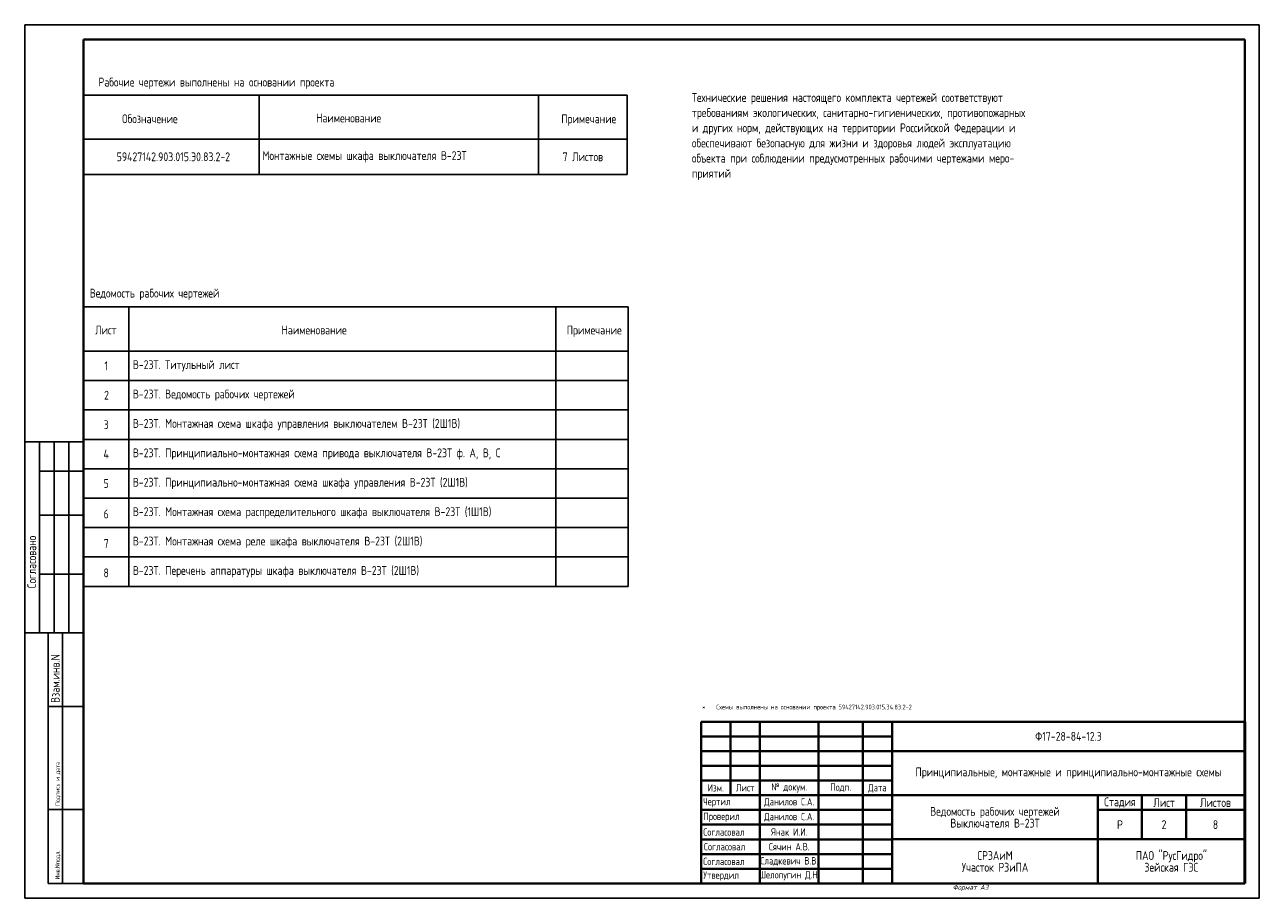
# Model space of a CAD drawing. Header units: millimetres. Extents: x 3972 to 7513, y 1417 to 2199.
# Tile 2 of 16: x 4409 to 4829, y 1779 to 2076. Entities that reach past the tile are written whole.
import ezdxf

# ---------------------------------------------------------------- set-up
doc = ezdxf.new("R2010")
doc.units = ezdxf.units.MM
doc.layers.add('основная 0.5', color=7, linetype='Continuous', lineweight=50)
doc.layers.add('тонкая 0.25', color=7, linetype='Continuous', lineweight=25)
doc.styles.add('SIMPLEX', font='GOST.ttf', dxfattribs={"height": 5})

msp = doc.modelspace()

# ---------------------------------------------------------------- linework, layer by layer
for p, q in [((4409.09, 1778.56), (4409.09, 2075.61)), ((4409.09, 2075.61), (4829.1, 2075.61)), ((4409.09, 1778.56), (4409.09, 2075.61)), ((4829.1, 1778.56), (4829.1, 2075.61)), ((4829.1, 1778.56), (4829.1, 2075.61)), ((4429.09, 1933.8), (4409.09, 1933.8)), ((4414.09, 1868.8), (4414.09, 1933.8)), ((4419.09, 1868.8), (4419.09, 1933.8)), ((4424.09, 1868.8), (4424.09, 1933.8)), ((4414.09, 1923.8), (4429.09, 1923.8)), ((4414.09, 1908.8), (4429.09, 1908.8)), ((4414.09, 1888.8), (4429.09, 1888.8)), ((4409.09, 1868.8), (4429.09, 1868.8)), ((4417.09, 1783.61), (4417.09, 1868.8)), ((4421.96, 1783.61), (4421.96, 1868.8)), ((4417.09, 1843.8), (4429.09, 1843.8)), ((4417.09, 1808.8), (4429.09, 1808.8)), ((4417.09, 1783.61), (4429.09, 1783.61)), ((4409.09, 1778.56), (4829.1, 1778.56))]:
    msp.add_line(p, q)
at = {"lineweight": 40}
for p, q in [((4429.09, 2070.61), (4824.19, 2070.61)), ((4824.19, 2070.61), (4824.19, 1783.61)), ((4639.19, 1818.61), (4704.19, 1818.61)), ((4639.19, 1808.6), (4704.19, 1808.6)), ((4639.19, 1803.6), (4704.19, 1803.6)), ((4639.19, 1798.6), (4704.19, 1798.6)), ((4639.19, 1793.6), (4704.19, 1793.6)), ((4639.19, 1788.6), (4704.19, 1788.6)), ((4429.09, 1783.61), (4824.19, 1783.61))]:
    msp.add_line(p, q, dxfattribs=at)
at = {"linetype": 'Continuous', "lineweight": 40}
msp.add_line((4429.09, 2070.61), (4429.09, 1783.61), dxfattribs=at)
at = {"linetype": 'Continuous'}
for p, q in [((4429.1, 2051.7), (4614.1, 2051.7)), ((4488.82, 2024.7), (4488.82, 2051.7)), ((4583.84, 2024.7), (4583.84, 2051.7)), ((4614.1, 2051.7), (4614.1, 2024.7)), ((4614.1, 2036.7), (4429.1, 2036.7)), ((4614.1, 2024.7), (4429.1, 2024.7)), ((4429.35, 1979.62), (4614.35, 1979.62)), ((4444.53, 1979.62), (4444.53, 1884.62)), ((4589.8, 1979.62), (4589.8, 1884.62)), ((4589.8, 1979.62), (4589.8, 1952.61)), ((4614.35, 1979.62), (4614.35, 1884.62)), ((4614.35, 1964.62), (4429.09, 1964.62)), ((4429.35, 1954.62), (4614.35, 1954.62)), ((4614.35, 1944.62), (4429.09, 1944.62)), ((4614.35, 1944.62), (4614.35, 1924.62)), ((4429.09, 1934.62), (4614.35, 1934.62)), ((4429.09, 1924.62), (4429.09, 1904.62)), ((4614.35, 1924.62), (4429.09, 1924.62)), ((4429.09, 1914.62), (4614.35, 1914.62)), ((4429.09, 1904.62), (4614.35, 1904.62)), ((4429.09, 1904.62), (4614.35, 1904.62)), ((4614.35, 1904.62), (4614.35, 1884.62)), ((4429.09, 1894.62), (4614.35, 1894.62)), ((4429.09, 1894.62), (4614.35, 1894.62)), ((4429.09, 1894.62), (4614.35, 1894.62)), ((4429.09, 1884.62), (4429.09, 1864.62)), ((4429.09, 1884.62), (4614.35, 1884.62))]:
    msp.add_line(p, q, dxfattribs=at)
at = {"layer": 'основная 0.5', "lineweight": 40}
for p, q in [((4639.19, 1838.61), (4824.19, 1838.61)), ((4639.19, 1838.61), (4639.19, 1783.61)), ((4649.19, 1813.61), (4649.19, 1838.61)), ((4659.19, 1783.61), (4659.19, 1838.61)), ((4679.19, 1783.61), (4679.19, 1838.61)), ((4694.19, 1783.61), (4694.19, 1838.61)), ((4704.19, 1783.61), (4704.19, 1838.61)), ((4704.19, 1828.61), (4824.19, 1828.61)), ((4639.19, 1818.61), (4704.19, 1818.61)), ((4639.19, 1813.61), (4824.19, 1813.61)), ((4774.19, 1783.61), (4774.19, 1813.61)), ((4789.19, 1798.61), (4789.19, 1813.61)), ((4804.19, 1798.61), (4804.19, 1813.61)), ((4774.19, 1808.61), (4824.19, 1808.61)), ((4704.19, 1798.61), (4824.19, 1798.61)), ((4639.19, 1783.61), (4824.19, 1783.61))]:
    msp.add_line(p, q, dxfattribs=at)
at = {"layer": 'основная 0.5', "color": 0}
msp.add_line((4824.19, 1783.61), (4824.19, 1838.61), dxfattribs=at)
at = {"layer": 'тонкая 0.25', "lineweight": 40}
for p, q in [((4639.19, 1833.61), (4704.19, 1833.61)), ((4639.19, 1828.61), (4704.19, 1828.61)), ((4639.19, 1828.61), (4704.19, 1828.61)), ((4704.19, 1823.61), (4639.19, 1823.61))]:
    msp.add_line(p, q, dxfattribs=at)

# ---------------------------------------------------------------- texts
at = {"linetype": 'Continuous', "style": 'SIMPLEX'}
for s, p in [('Рабочие чертежи выполнены на основании проекта', (4434.18, 2054.59)), ('Технические решения настоящего комплекта чертежей соответствуют', (4636.07, 2049.35)), ('требованиям экологических, санитарно-гигиенических, противопожарных', (4636.07, 2044.21)), ('Обозначение', (4442.22, 2042.12)), ('Наименование', (4508.23, 2042.38)), ('Примечание', (4591.63, 2042.11)), ('и других норм, действующих на территории Российской Федерации и', (4636.07, 2039.05)), ('обеспечивают безопасную для жизни и здоровья людей эксплуатацию', (4636.07, 2033.89)), ('объекта при соблюдении предусмотренных рабочими чертежами меро-', (4636.07, 2028.73)), ('приятий', (4636.07, 2023.57)), ('Ведомость рабочих чертежей ', (4431.24, 1982.83)), ('Лист', (4433.05, 1970.3)), ('Наименование', (4496.47, 1970.3)), ('Примечание', (4593.49, 1970.27))]:
    msp.add_text(s, height=3, dxfattribs=at).set_placement(p)
for s, height, p in [('Согласовано', 3, (4413, 1883.99)), ('Взам.инв.N', 3, (4421, 1844.99)), ('Подпись и дата', 1.5, (4421, 1809.99)), ('Инв.Nподл.', 1.5, (4421, 1784.99))]:
    msp.add_text(s, height=height, rotation=90, dxfattribs=at).set_placement(p)
at = {"lineweight": 35, "attachment_point": 5, "line_spacing_factor": 0.8, "style": 'SIMPLEX'}
for s, insert, char_height, width in [('\\pxqc;59427142.903.015.Э0.83.2-2', (4459.68, 2030.7), 3, 58.2798), ('\\pxql;Монтажные схемы шкафа выключателя В-23Т', (4536.91, 2030.7), 3, 93.8645), ('\\pxqc;7 Листов', (4598.97, 2030.7), 3, 30.2608), ('1', (4436.81, 1959.62), 3, 15.4342), ('\\pxql;В-23Т. Титульный лист', (4517.85, 1959.62), 3, 143.902), ('2', (4436.94, 1949.62), 3, 15.1763), ('\\pxql;В-23Т. Ведомость рабочих чертежей', (4517.85, 1949.62), 3, 143.902), ('3', (4436.81, 1939.62), 3, 15.4342), ('\\pxql;В-23Т. Монтажная схема шкафа управления выключателем В-23Т (2Ш1В)', (4517.85, 1939.62), 3, 143.902), ('\\pxql;В-23Т. Принципиально-монтажная схема привода выключателя В-23Т ф. А, В, С', (4517.85, 1929.62), 3, 143.902), ('4', (4436.81, 1929.62), 3, 15.4342), ('5', (4436.81, 1919.62), 3, 15.4342), ('\\pxql;В-23Т. Принципиально-монтажная схема шкафа управления В-23Т (2Ш1В)', (4517.85, 1919.62), 3, 143.902), ('6', (4436.81, 1909.21), 3, 15.4342), ('\\pxql;В-23Т. Монтажная схема распределительного шкафа выключателя В-23Т (1Ш1В)', (4517.85, 1909.62), 3, 143.902), ('7', (4436.81, 1899.21), 3, 15.4342), ('\\pxql;В-23Т. Монтажная схема реле шкафа выключателя В-23Т (2Ш1В)', (4517.85, 1899.62), 3, 143.902), ('8', (4436.81, 1889.21), 3, 15.4342), ('\\pxql;В-23Т. Перечень аппаратуры шкафа выключателя В-23Т (2Ш1В)', (4517.85, 1889.62), 3, 143.902), ('\\pxi-3,l4,ql,t4;*^IСхемы выполнены на основании проекта 59427142.903.015.Э4.83.2-2', (4730.47, 1843.38), 1.6, 185), ('Ф17-28-84-12.3', (4764.19, 1833.63), 3, 120), ('\\pxt12;Принципиальные, монтажные и принципиально-монтажные схемы', (4764.19, 1821.11), 3, 120), ('Ведомость рабочих чертежей \\PВыключателя В-23Т', (4739.19, 1806.11), 3, 70), ('Стадия', (4781.69, 1811.11), 3, 15), ('Лист', (4796.69, 1811.11), 3, 15), ('Листов', (4814.19, 1811.11), 3, 20), ('Р', (4781.69, 1803.61), 3, 15), ('2', (4796.69, 1803.61), 3, 15), ('8', (4814.19, 1803.61), 3, 20), ('СРЗАиМ\\PУчасток РЗиПА', (4739.19, 1791.11), 3, 70), ('ПАО "РусГидро"  \\PЗейская ГЭС', (4799.19, 1791.11), 3, 50)]:
    msp.add_mtext(s, dxfattribs=dict(at, insert=insert, char_height=char_height, width=width))
at = {"char_height": 2.5, "attachment_point": 5, "line_spacing_factor": 0.8, "style": 'SIMPLEX'}
for s, insert, width in [('\\pxqc;Изм.', (4644.19, 1816.11), 10), ('\\pxqc;Лист', (4654.19, 1816.16), 10), ('\\pxqc;№ докум.', (4669.19, 1816.11), 20), ('\\pxqc;Подп{\\fGENISO|b0|i1|c204|p2;.}', (4686.69, 1816.17), 15), ('\\pxqc;Дата', (4699.19, 1815.94), 10), ('\\pxql;Чертил', (4649.57, 1811.11), 19.2416), ('\\pxqc;Данилов С.А.', (4669.19, 1811.14), 20), ('\\pxql;Проверил', (4649.57, 1806.1), 19.2416), ('\\pxqc;Данилов С.А.', (4669.19, 1806.1), 20), ('\\pxql;Согласовал', (4649.57, 1801.1), 19.2416), ('\\pxqc;Янак И.И.', (4669.19, 1801.1), 20), ('\\pxql;Согласовал', (4649.68, 1796.1), 19.021), ('\\pxqc;Сладкевич В.В.', (4669.19, 1791.1), 20), ('\\pxqc;Сячин А.В.', (4669.19, 1796.1), 20), ('\\pxql;Согласовал', (4649.57, 1791.1), 19.2416), ('\\pxql;Утвердил', (4649.57, 1786.13), 19.2416), ('\\pxqc;Шелопугин Д.Н.', (4669.19, 1786.22), 20)]:
    msp.add_mtext(s, dxfattribs=dict(at, insert=insert, width=width))
at = {"lineweight": 30, "insert": (4724.78, 1783.08), "char_height": 1.6, "attachment_point": 1, "style": 'SIMPLEX'}
msp.add_mtext_dynamic_manual_height_columns('{\\fGENISO|b0|i1|c204|p2;Формат А3}', width=45.8537, gutter_width=12.5, heights=[0], dxfattribs=at)

doc.saveas('drawing.dxf')
